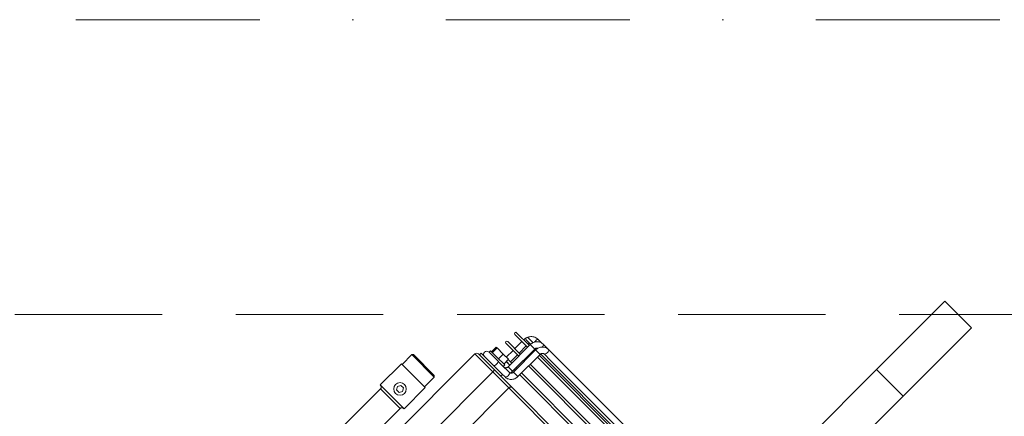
# Model space of a CAD drawing. Header units: millimetres. Extents: x -96593 to 66336, y -23969 to 7139.
# Tile 250 of 256: x -74179 to -74112, y -5480 to -5453. Entities that reach past the tile are written whole.
import ezdxf

# ---------------------------------------------------------------- set-up
doc = ezdxf.new("R2010")
doc.units = ezdxf.units.MM
doc.linetypes.add('DASHDOT', pattern=[1, 0.5, -0.25, 0, -0.25])
doc.linetypes.add('DASHED', pattern=[0.75, 0.5, -0.25])
for name, color, linetype, lineweight in [('mm_punktwstawienia', 1, 'Continuous', 50), ('PG_OSIE', 1, 'DASHDOT', 18), ('PG_PODCIĄGI', 1, 'DASHED', 18)]:
    doc.layers.add(name, color=color, linetype=linetype, lineweight=lineweight)

# ---------------------------------------------------------------- blocks, each defined once
blk = doc.blocks.new('W_Gorny')
at = {"color": 7, "linetype": 'Continuous', "lineweight": 13}
for p, q in [((143.801, 251.724), (146.801, 251.724)), ((143.801, 244.007), (143.801, 251.724)), ((146.801, 244.007), (146.801, 251.724)), ((146.801, 244.007), (143.801, 244.007)), ((143.801, 230.641), (143.801, 244.007)), ((146.801, 230.641), (146.801, 244.007)), ((123.446, 226.614), (123.017, 226.614)), ((124.155, 226.624), (123.553, 226.624)), ((134.088, 226.624), (124.155, 226.624)), ((122.852, 225.774), (121.401, 225.774)), ((121.401, 225.574), (122.852, 225.574)), ((122.201, 225.574), (122.201, 224.774)), ((122.878, 226.124), (122.351, 226.124)), ((122.351, 225.924), (122.841, 225.924)), ((122.701, 224.774), (122.701, 225.574)), ((122.852, 225.874), (122.852, 223.374)), ((123.209, 225.874), (122.852, 225.874)), ((123.352, 225.874), (123.209, 225.874)), ((123.351, 225.924), (123.457, 225.924)), ((123.352, 223.374), (123.352, 225.874)), ((123.453, 225.774), (123.352, 225.774)), ((123.352, 225.574), (123.453, 225.574)), ((123.453, 225.874), (123.453, 223.374)), ((123.453, 225.874), (123.953, 225.874)), ((123.949, 225.924), (136.933, 225.924)), ((123.953, 223.374), (123.953, 225.874)), ((136.928, 225.774), (123.953, 225.774)), ((123.953, 225.574), (136.932, 225.574)), ((124.155, 226.124), (124.886, 226.124)), ((136.965, 226.124), (124.886, 226.124)), ((122.852, 224.774), (121.401, 224.774)), ((123.453, 224.774), (123.352, 224.774)), ((136.932, 224.774), (123.953, 224.774)), ((121.401, 224.574), (122.852, 224.574)), ((122.201, 224.574), (122.201, 223.814)), ((122.701, 223.774), (122.701, 224.574)), ((123.352, 224.574), (123.453, 224.574)), ((123.953, 224.574), (136.932, 224.574)), ((120.954, 223.284), (120.954, 223.124)), ((121.667, 223.284), (120.954, 223.284)), ((121.061, 223.814), (121.061, 223.284)), ((121.061, 223.814), (121.159, 223.814)), ((121.159, 223.814), (121.159, 223.284)), ((121.159, 223.814), (121.852, 223.814)), ((122.554, 223.284), (121.667, 223.284)), ((121.852, 223.814), (121.852, 223.284)), ((121.852, 223.814), (122.448, 223.814)), ((122.448, 223.814), (122.448, 223.284)), ((122.852, 223.774), (122.448, 223.774)), ((122.448, 223.574), (122.852, 223.574)), ((122.448, 223.564), (122.701, 223.564)), ((122.554, 223.124), (122.554, 223.284)), ((122.701, 223.564), (122.701, 223.574)), ((123.209, 223.374), (122.852, 223.374)), ((123.352, 223.374), (123.209, 223.374)), ((123.453, 223.774), (123.352, 223.774)), ((123.352, 223.574), (123.453, 223.574)), ((123.453, 223.374), (123.953, 223.374)), ((136.932, 223.774), (123.953, 223.774)), ((123.953, 223.574), (136.932, 223.574)), ((120.454, 222.424), (122.211, 222.424)), ((120.554, 222.624), (120.554, 222.424)), ((121.754, 222.624), (120.554, 222.624)), ((121.341, 223.124), (120.941, 223.124)), ((121.667, 223.124), (121.341, 223.124)), ((122.405, 223.124), (121.667, 223.124)), ((122.935, 222.624), (121.754, 222.624)), ((122.211, 222.424), (124.25, 222.424)), ((123.252, 223.124), (122.405, 223.124)), ((122.935, 222.624), (123.252, 222.624)), ((122.954, 222.424), (122.954, 222.624)), ((124.25, 222.424), (143.801, 222.424)), ((120.254, 222.224), (120.254, 212.138)), ((122.281, 222.224), (120.254, 222.224)), ((122.281, 213.337), (122.281, 222.224)), ((124.08, 222.224), (122.281, 222.224)), ((124.08, 222.224), (124.08, 214.424)), ((143.801, 222.224), (124.08, 222.224)), ((116.831, 218.724), (116.731, 218.624)), ((116.731, 218.624), (116.731, 217.524)), ((119.271, 218.624), (116.731, 218.624)), ((116.831, 218.724), (119.171, 218.724)), ((119.271, 218.624), (119.171, 218.724)), ((119.271, 217.524), (119.271, 218.624)), ((116.651, 217.524), (116.651, 215.124)), ((119.351, 217.524), (116.651, 217.524)), ((119.351, 215.124), (119.351, 217.524)), ((117.857, 216.274), (117.713, 216.024)), ((118.146, 216.274), (117.857, 216.274)), ((118.29, 216.024), (118.146, 216.274)), ((117.713, 216.024), (117.857, 215.774)), ((117.857, 215.774), (118.146, 215.774)), ((118.146, 215.774), (118.29, 216.024)), ((119.351, 215.124), (116.651, 215.124)), ((116.901, 214.924), (116.901, 210.404)), ((119.101, 214.924), (116.901, 214.924)), ((119.101, 210.962), (119.101, 214.924))]:
    blk.add_line(p, q, dxfattribs=at)
at = {"color": 7, "linetype": 'Continuous', "lineweight": 13, "flags": 128}
for points in [[(123.017, 226.614), (122.984, 226.595), (122.957, 226.541), (122.939, 226.46), (122.933, 226.364), (122.939, 226.269), (122.944, 226.239)], [(123.66, 226.402), (123.652, 226.47), (123.629, 226.551), (123.594, 226.605), (123.553, 226.624), (123.553, 226.624)], [(124.155, 226.624), (124.196, 226.605), (124.23, 226.551), (124.254, 226.47), (124.262, 226.374), (124.254, 226.279), (124.23, 226.198), (124.196, 226.143), (124.157, 226.124)], [(121.942, 223.124), (121.983, 223.105), (122.018, 223.051), (122.041, 222.97), (122.049, 222.874), (122.041, 222.779), (122.018, 222.698), (121.983, 222.643), (121.942, 222.624)], [(122.211, 222.424), (122.224, 222.421), (122.237, 222.409), (122.25, 222.391), (122.26, 222.366), (122.269, 222.335), (122.275, 222.301), (122.279, 222.263), (122.281, 222.224)], [(123.252, 223.124), (123.293, 223.105), (123.327, 223.051), (123.351, 222.97), (123.359, 222.874), (123.351, 222.779), (123.327, 222.698), (123.293, 222.643), (123.252, 222.624)]]:
    blk.add_lwpolyline(points, dxfattribs=at)
at = {"color": 7, "linetype": 'Continuous', "lineweight": 13}
blk.add_circle((118.001, 216.024), 0.5, dxfattribs=at)
for centre, radius, start, end in [((121.401, 225.674), 0.1, 90, 270), ((122.351, 226.024), 0.1, 90, 270), ((121.401, 224.674), 0.1, 90, 270), ((120.454, 222.224), 0.2, 90, 180), ((120.941, 222.874), 0.25, 90, 270), ((124.267, 222.238), 0.187, 95.057, 184.29145), ((116.701, 214.924), 0.2, 0, 90), ((119.301, 214.924), 0.2, 90, 180)]:
    blk.add_arc(centre, radius, start, end, dxfattribs=at)
for points, knots in [([(123.017, 226.614), (122.983, 226.613), (122.898, 226.61), (122.762, 226.577), (122.618, 226.512), (122.488, 226.419), (122.378, 226.302), (122.291, 226.165), (122.232, 226.012), (122.204, 225.876), (122.202, 225.793), (122.201, 225.764)], [0, 0, 0, 0, 0.077253, 0.199091, 0.320946, 0.442948, 0.565287, 0.688081, 0.811367, 0.935111, 1, 1, 1, 1]), ([(123.553, 226.624), (123.521, 226.623), (123.442, 226.62), (123.317, 226.586), (123.187, 226.52), (123.073, 226.428), (122.978, 226.313), (122.907, 226.179), (122.861, 226.031), (122.855, 225.927), (122.852, 225.874)], [0, 0, 0, 0, 0.0855141, 0.2142635, 0.3429291, 0.4719751, 0.6018345, 0.7327117, 0.864602, 1, 1, 1, 1]), ([(124.155, 226.624), (124.123, 226.623), (124.043, 226.62), (123.918, 226.586), (123.788, 226.52), (123.674, 226.428), (123.579, 226.313), (123.508, 226.179), (123.462, 226.031), (123.456, 225.927), (123.453, 225.874)], [0, 0, 0, 0, 0.085514, 0.214263, 0.342929, 0.471975, 0.601835, 0.732712, 0.864602, 1, 1, 1, 1]), ([(122.701, 225.764), (122.702, 225.779), (122.704, 225.827), (122.715, 225.884), (122.735, 225.918), (122.739, 225.924)], [0, 0, 0, 0, 0.26008, 0.869474, 1, 1, 1, 1]), ([(123.352, 225.874), (123.352, 225.886), (123.354, 225.927), (123.372, 225.993), (123.414, 226.059), (123.457, 226.098), (123.484, 226.107), (123.492, 226.109)], [0, 0, 0, 0, 0.107845, 0.36208, 0.618474, 0.881138, 1, 1, 1, 1]), ([(123.953, 225.874), (123.953, 225.886), (123.955, 225.927), (123.973, 225.993), (124.015, 226.06), (124.069, 226.104), (124.117, 226.122), (124.145, 226.124), (124.155, 226.124)], [0, 0, 0, 0, 0.083591, 0.280649, 0.479379, 0.682969, 0.898515, 1, 1, 1, 1]), ([(122.852, 223.374), (122.851, 223.362), (122.85, 223.322), (122.831, 223.256), (122.79, 223.189), (122.736, 223.144), (122.688, 223.126), (122.659, 223.125), (122.65, 223.124)], [0, 0, 0, 0, 0.083591, 0.280649, 0.479378, 0.68297, 0.898514, 1, 1, 1, 1]), ([(123.252, 222.624), (123.283, 222.626), (123.363, 222.629), (123.488, 222.663), (123.618, 222.728), (123.732, 222.821), (123.827, 222.936), (123.898, 223.07), (123.944, 223.218), (123.95, 223.322), (123.953, 223.374)], [0, 0, 0, 0, 0.085514, 0.214264, 0.342929, 0.471975, 0.601835, 0.732712, 0.864603, 1, 1, 1, 1]), ([(123.453, 223.374), (123.453, 223.362), (123.451, 223.322), (123.433, 223.256), (123.391, 223.189), (123.337, 223.144), (123.289, 223.126), (123.261, 223.125), (123.252, 223.124)], [0, 0, 0, 0, 0.083591, 0.280649, 0.479378, 0.68297, 0.898516, 1, 1, 1, 1]), ([(123.313, 223.139), (123.321, 223.165), (123.347, 223.241), (123.35, 223.321), (123.352, 223.374)], [0, 0, 0, 0, 0.342735, 1, 1, 1, 1])]:
    blk.add_open_spline(points, degree=3, knots=knots, dxfattribs=at)
blk = doc.blocks.new('A$C2E197AD3')
at = {"layer": 'PG_OSIE', "color": 252, "ltscale": 25}
blk.add_lwpolyline([(696.174, 1707.5), (2976.416, 1707.5)], dxfattribs=at)
at = {"layer": 'PG_PODCIĄGI', "color": 252, "ltscale": 20}
blk.add_lwpolyline([(924.843, 1687.5), (2778.843, 1687.5)], dxfattribs=at)
at = {"color": 252, "lineweight": 13, "xscale": 0.8500000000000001, "yscale": 0.8500000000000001, "zscale": 0.8500000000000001, "rotation": 315.000000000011}
blk.add_blockref('W_Gorny', (2475.214, 1623.535), dxfattribs=at)

msp = doc.modelspace()

# ---------------------------------------------------------------- block references
at = {"layer": 'mm_punktwstawienia', "lineweight": 60}
msp.add_blockref('A$C2E197AD3', (-76828.964, -7160.741), dxfattribs=at)

doc.saveas('drawing.dxf')
